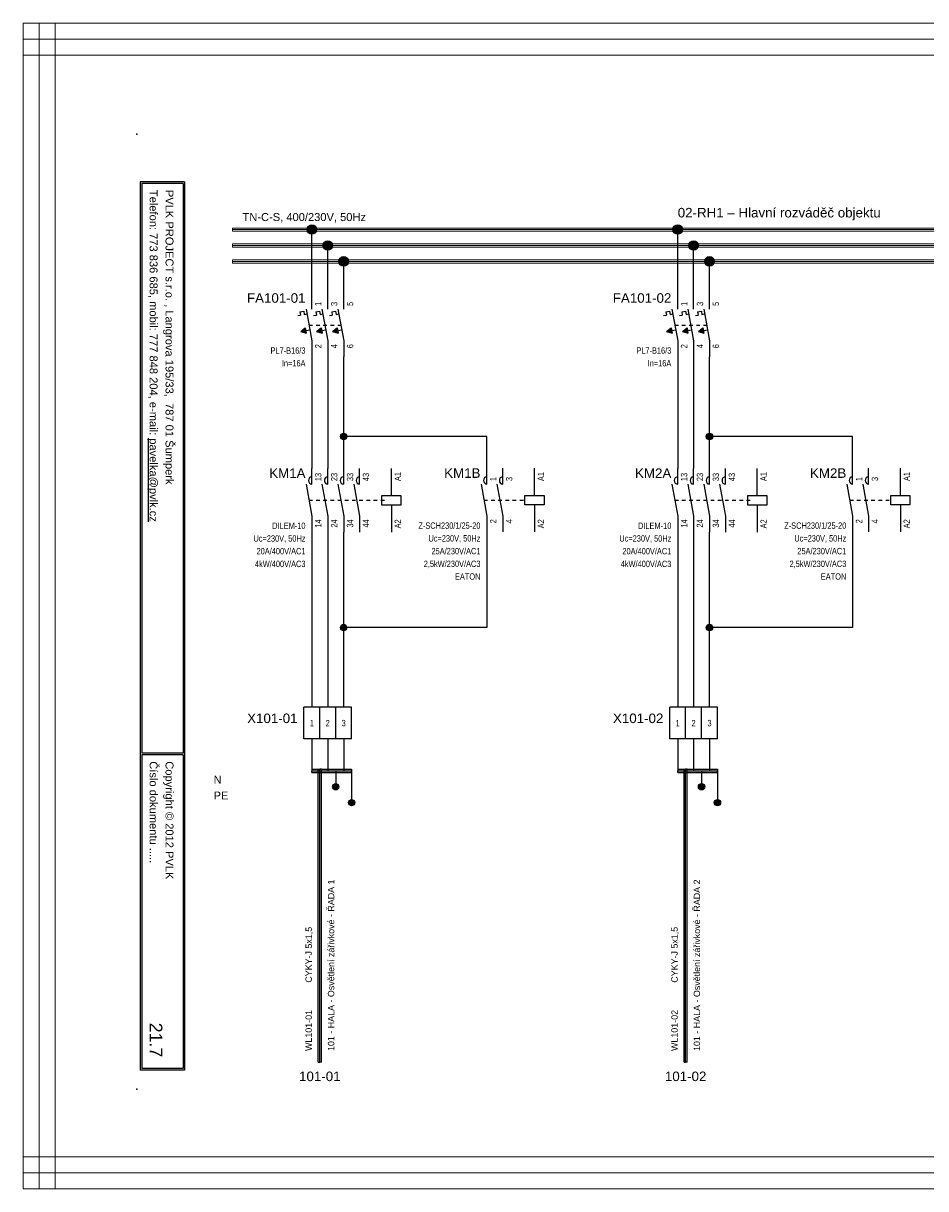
# Model space of a CAD drawing. Extents: x -721 to 7843, y 2912 to 4139.
# Tile 13 of 32: x 2614 to 2898, y 3359 to 3725. Entities that reach past the tile are written whole.
import ezdxf
from ezdxf.enums import TextEntityAlignment as Align

# ---------------------------------------------------------------- set-up
doc = ezdxf.new("R2010")
doc.units = 0
doc.header["$MEASUREMENT"] = 0
doc.linetypes.add('DASHED', pattern=[0.564444, 0.282222, -0.282222])
doc.linetypes.add('ČERCHOVANÁ2', pattern=[11, 8, -1, 1, -1])
for name, color, linetype in [('1-KRESBA', 7, 'Continuous'), ('__Bílá', 7, 'Continuous'), ('__Oranžová', 30, 'Continuous'), ('__Rudá 010', 10, 'Continuous'), ('__Svmodrá', 4, 'Continuous'), ('__Vínová 220', 220, 'Continuous'), ('__Zelená', 3, 'Continuous'), ('__Černá 250', 7, 'Continuous')]:
    doc.layers.add(name, color=color, linetype=linetype)
doc.styles.add('Arial', font='arial.ttf')
doc.styles.add('GENERATED_STYLE_1', font='arial.ttf')

# ---------------------------------------------------------------- blocks, each defined once
blk = doc.blocks.new('BLK_Razítko_malé_pro_rozváděče')
at = {"layer": '__Bílá'}
for p, q in [((15, -1), (15, -20)), ((15, -1), (294, -1)), ((15.5, -1.5), (15.5, -19.5)), ((15.5, -1.5), (184.5, -1.5)), ((184.5, -1.5), (184.5, -19.5)), ((185, -1.5), (185, -19.5)), ((185, -1.5), (293.5, -1.5)), ((293.5, -19.5), (293.5, -1.5)), ((294, -20), (294, -1)), ((15, -20), (294, -20)), ((15.5, -19.5), (184.5, -19.5)), ((185, -19.5), (293.5, -19.5)), ((15, -405), (15, -419)), ((15, -405), (294, -405)), ((15.5, -405.5), (15.5, -418.5)), ((15.5, -405.5), (194.5, -405.5)), ((194.5, -405.5), (194.5, -418.5)), ((195, -405.5), (195, -418.5)), ((195, -405.5), (293.5, -405.5)), ((293.5, -405.5), (293.5, -418.5)), ((294, -405), (294, -419)), ((15, -419), (294, -419)), ((15.5, -418.5), (194.5, -418.5)), ((195, -418.5), (293.5, -418.5))]:
    blk.add_line(p, q, dxfattribs=at)
for p in [(0, 0), (300, 0), (0, -420), (300, -420)]:
    blk.add_point(p, dxfattribs=at)
at = {"layer": '__Bílá', "style": 'Arial'}
for s, height, p in [('-', 3, (38, -7)), ('Dokument', 2.5, (187, -7)), ('-', 3, (210.5, -7)), ('SO/PS', 2.5, (17.5, -12)), ('-', 3, (38, -12)), ('Vypracoval', 2.5, (187, -12)), ('-', 3, (210.5, -12)), ('Investor', 2.5, (17.5, -17)), ('Datum', 2.5, (187, -17)), ('-', 3, (38, -17)), ('-', 3, (210.5, -17)), ('PVLK PROJECT s.r.o. , Langrova 195/33,  787 01 Šumperk', 2.5, (17.5, -411)), ('Copyright © 2012 PVLK', 2.5, (197, -411)), ('Telefon: 773 836 685, mobil: 777 848 204, e-mail: %%Upavelka@pvlk.cz', 2.5, (17.5, -416)), ('Číslo dokumentu .....', 2.5, (197, -416))]:
    blk.add_text(s, height=height, dxfattribs=at).set_placement(p)
at = {"layer": '__Vínová 220', "char_height": 2.5, "attachment_point": 7, "style": 'Arial'}
for s, insert in [('715 0908', (17.5, -7)), ('Rozšíření výrobního areálu firmy PLASTKON PRODUCT, S.R.O.', (42.5, -7.75)), ('02-RH1 – Hlavní rozváděč objektu', (215, -7.75)), ('SO 02 - Novostavba skladovací haly s administrativní budovou', (42.5, -12.75)), ('Miroslav Pavelka', (215, -12.75)), ('Plastkon product, s.r.o., Hlavní 147, Mikulovice 790 84', (42.5, -17.75)), ('06/2016', (215, -17.75))]:
    blk.add_mtext(s, dxfattribs=dict(at, insert=insert))
at = {"layer": '__Vínová 220', "style": 'Arial'}
blk.add_attdef('ČÍSLO', text='', height=4, dxfattribs=at).set_placement((290, -416), align=Align.RIGHT)
blk = doc.blocks.new('L0001A02')
at = {"linetype": 'Continuous'}
h = blk.add_hatch(color=256, dxfattribs=at)
edge = h.paths.add_edge_path()
edge.add_arc((0, 0), 1.5, 0, 360)
blk.add_circle((0, 0), 1.5)
blk = doc.blocks.new('V0109A03')
for p, q in [((5, 10), (0, 10)), ((0, 0), (0, 10)), ((10, 10), (5, 10)), ((5, 0), (5, 10)), ((15, 10), (10, 10)), ((10, 0), (10, 10)), ((15, 0), (15, 10)), ((5, 0), (0, 0)), ((10, 0), (5, 0)), ((15, 0), (10, 0))]:
    blk.add_line(p, q)
at = {"style": 'Arial'}
blk.add_attdef('POPIS', text='', height=3, dxfattribs=at).set_placement((-2, 5), align=Align.RIGHT)
at = {"style": 'Arial', "width": 0.8}
for tag, p in [('S1', (2.5, 5)), ('S2', (7.5, 5)), ('S3', (12.5, 5))]:
    blk.add_attdef(tag, text='', height=2, dxfattribs=at).set_placement(p, align=Align.MIDDLE)
blk = doc.blocks.new('V0085A01')
h = blk.add_hatch(color=256)
edge = h.paths.add_edge_path()
edge.add_arc((0, 0), 1, 0, 360)
blk.add_circle((0, 0), 1)
blk = doc.blocks.new('FEVA0810')
for p, q in [((0, 5), (0, 10)), ((5, 5), (5, 10)), ((10, 5), (10, 10)), ((15, 5), (15, 10)), ((25, 1.5), (25, 10)), ((-1.82, 5), (0, -5)), ((3.18, 5), (5, -5)), ((8.18, 5), (10, -5)), ((13.18, 5), (15, -5)), ((22, 1.5), (28, 1.5)), ((22, -1.5), (22, 1.5)), ((28, 1.5), (28, -1.5)), ((28, -1.5), (22, -1.5)), ((25, -1.5), (25, -10)), ((0, -5), (0, -10)), ((5, -5), (5, -10)), ((10, -5), (10, -10)), ((15, -5), (15, -10))]:
    blk.add_line(p, q)
at = {"linetype": 'DASHED', "ltscale": 4}
blk.add_line((-0.91, 0), (23.5, 0), dxfattribs=at)
for centre in [(0.15, 6.2), (5.15, 6.2), (10.15, 6.2), (15.15, 6.2)]:
    blk.add_arc(centre, 1.21, 97.3062, 262.6938)
at = {"style": 'Arial'}
blk.add_attdef('POPIS', text='', height=3, dxfattribs=at).set_placement((-2, 7), align=Align.RIGHT)
at = {"style": 'Arial', "width": 0.8}
for tag, p in [('NO1', (3, 6)), ('NO2', (8, 6)), ('NO3', (13, 6)), ('NO4', (18, 6)), ('A1', (28, 6))]:
    blk.add_attdef(tag, p, '', height=2, rotation=90, dxfattribs=at)
for tag, p in [('TYP', (-2, -9)), ('CÍVKA', (-2, -13)), ('AC1(PROUD)', (-2, -17)), ('AC3(VÝKON)', (-2, -21)), ('DOPLŇ1', (-2, -25)), ('DOPLŇ2', (-2, -29))]:
    blk.add_attdef(tag, text='', height=2, dxfattribs=at).set_placement(p, align=Align.RIGHT)
for tag, p in [('CO1', (3, -6)), ('CO2', (8, -6)), ('CO3', (13, -6)), ('CO4', (18, -6)), ('A2', (28, -6))]:
    blk.add_attdef(tag, text='', height=2, rotation=90, dxfattribs=at).set_placement(p, align=Align.RIGHT)
blk = doc.blocks.new('FEVA1606')
at = {"linetype": 'Continuous'}
for points in [[(-3.5, -2), (-2.06, -0.92), (-1.77, -2.5)], [(1.5, -2), (2.94, -0.92), (3.23, -2.5)], [(6.5, -2), (7.94, -0.92), (8.23, -2.5)]]:
    blk.add_hatch(color=256, dxfattribs=at).paths.add_polyline_path(points)
for p, q in [((0, 5), (0, 10)), ((5, 5), (5, 10)), ((10, 5), (10, 10)), ((-3.75, 4.14), (-2.56, 4.35)), ((-3.75, 4.14), (-3.57, 3.12)), ((-2.56, 4.35), (-2.38, 3.34)), ((-1.82, 5), (0, -5)), ((1.25, 4.14), (2.44, 4.35)), ((1.25, 4.14), (1.43, 3.12)), ((2.44, 4.35), (2.62, 3.34)), ((3.18, 5), (5, -5)), ((6.25, 4.14), (7.44, 4.35)), ((6.25, 4.14), (6.43, 3.12)), ((7.44, 4.35), (7.62, 3.34)), ((8.18, 5), (10, -5)), ((-4.45, 2.96), (-3.57, 3.12)), ((-2.38, 3.34), (-1.54, 3.49)), ((0.55, 2.96), (1.43, 3.12)), ((2.62, 3.34), (3.46, 3.49)), ((5.55, 2.96), (6.43, 3.12)), ((7.62, 3.34), (8.46, 3.49)), ((-3.5, -2), (-2.06, -0.92)), ((-3.5, -2), (-0.64, -1.48)), ((-3.5, -2), (-1.77, -2.5)), ((-2.06, -0.92), (-1.77, -2.5)), ((1.5, -2), (2.94, -0.92)), ((1.5, -2), (4.36, -1.48)), ((1.5, -2), (3.23, -2.5)), ((2.94, -0.92), (3.23, -2.5)), ((6.5, -2), (7.94, -0.92)), ((6.5, -2), (9.36, -1.48)), ((6.5, -2), (8.23, -2.5)), ((7.94, -0.92), (8.23, -2.5)), ((0, -5), (0, -10)), ((5, -5), (5, -10)), ((10, -5), (10, -10))]:
    blk.add_line(p, q)
at = {"linetype": 'DASHED', "ltscale": 4}
blk.add_line((-0.91, 0), (9.09, 0), dxfattribs=at)
at = {"style": 'Arial'}
blk.add_attdef('POPIS', text='', height=3, dxfattribs=at).set_placement((-2, 7), align=Align.RIGHT)
at = {"style": 'Arial', "width": 0.8}
for tag, p in [('NO1', (3, 6)), ('NO2', (8, 6)), ('NO3', (13, 6))]:
    blk.add_attdef(tag, p, '', height=2, rotation=90, dxfattribs=at)
for tag, p in [('TYP', (-2, -9)), ('PROUD', (-2, -13)), ('DOPLŇ1', (-2, -17)), ('DOPLŇ2', (-2, -21))]:
    blk.add_attdef(tag, text='', height=2, dxfattribs=at).set_placement(p, align=Align.RIGHT)
for tag, p in [('CO1', (3, -6)), ('CO2', (8, -6)), ('CO3', (13, -6))]:
    blk.add_attdef(tag, text='', height=2, rotation=90, dxfattribs=at).set_placement(p, align=Align.RIGHT)
blk = doc.blocks.new('moe01029')
for p, q in [((0, 5), (0, 10)), ((5, 5), (5, 10)), ((15, 1.5), (15, 10)), ((-1.82, 5), (0, -5)), ((3.18, 5), (5, -5)), ((12, -1.5), (12, 1.5)), ((12, 1.5), (18, 1.5)), ((18, 1.5), (18, -1.5)), ((18, -1.5), (12, -1.5)), ((15, -1.5), (15, -10)), ((0, -5), (0, -10)), ((5, -5), (5, -10))]:
    blk.add_line(p, q)
at = {"linetype": 'DASHED', "ltscale": 4}
blk.add_line((-0.91, 0), (12, 0), dxfattribs=at)
for centre in [(0.15, 6.2), (5.15, 6.2)]:
    blk.add_arc(centre, 1.21, 97.3062, 262.6938)
at = {"style": 'Arial'}
blk.add_attdef('POPIS', text='', height=3, dxfattribs=at).set_placement((-2, 7), align=Align.RIGHT)
at = {"style": 'Arial', "width": 0.8}
for tag, p in [('NO1', (3, 6)), ('NO2', (8, 6)), ('A1', (18, 6))]:
    blk.add_attdef(tag, p, '', height=2, rotation=90, dxfattribs=at)
for tag, p in [('TYP', (-2, -9)), ('CÍVKA', (-2, -13)), ('AC1(PROUD)', (-2, -17)), ('AC3(VÝKON)', (-2, -21)), ('DOPLŇ1', (-2, -25)), ('DOPLŇ2', (-2, -29))]:
    blk.add_attdef(tag, text='', height=2, dxfattribs=at).set_placement(p, align=Align.RIGHT)
for tag, p in [('CO1', (3, -6)), ('CO2', (8, -6)), ('A2', (18, -6))]:
    blk.add_attdef(tag, text='', height=2, rotation=90, dxfattribs=at).set_placement(p, align=Align.RIGHT)
blk = doc.blocks.new('L0001A01')
h = blk.add_hatch(color=256)
edge = h.paths.add_edge_path()
edge.add_arc((0, 0), 1, 0, 360)
blk.add_circle((0, 0), 1)

msp = doc.modelspace()

# ---------------------------------------------------------------- linework, layer by layer
at = {"layer": '1-KRESBA'}
for p, q in [((2705, 3640.03), (2705, 3660.03)), ((2820, 3640.03), (2820, 3660.03)), ((2710, 3640.03), (2710, 3655)), ((2825, 3640.03), (2825, 3655)), ((2715, 3640.03), (2715, 3650)), ((2830, 3640.03), (2830, 3650)), ((2705, 3620.03), (2705, 3585)), ((2710, 3620.03), (2710, 3585)), ((2715, 3585), (2715, 3620.03)), ((2820, 3620.03), (2820, 3585)), ((2825, 3620.03), (2825, 3585)), ((2830, 3585), (2830, 3620.03)), ((2760, 3595.03), (2715, 3595.03)), ((2760, 3585.03), (2760, 3595.03)), ((2875, 3595.03), (2830, 3595.03)), ((2875, 3585.03), (2875, 3595.03)), ((2705, 3565), (2705, 3510)), ((2710, 3565), (2710, 3510)), ((2715, 3510), (2715, 3565)), ((2760, 3565.03), (2760, 3535)), ((2820, 3565), (2820, 3510)), ((2825, 3565), (2825, 3510)), ((2830, 3510), (2830, 3565)), ((2875, 3565.03), (2875, 3535)), ((2760, 3535), (2715, 3535)), ((2875, 3535), (2830, 3535)), ((2705, 3500), (2705, 3490)), ((2710, 3500), (2710, 3490)), ((2715, 3500), (2715, 3490)), ((2820, 3500), (2820, 3490)), ((2825, 3500), (2825, 3490)), ((2830, 3500), (2830, 3490)), ((2705, 3490.5), (2705, 3490)), ((2705, 3490.5), (2717.5, 3490.5)), ((2705, 3489.5), (2705, 3490)), ((2705, 3490), (2717.5, 3490)), ((2705, 3489.5), (2717.5, 3489.5)), ((2707, 3398.53), (2707, 3490.5)), ((2707, 3490.5), (2707.5, 3490.5)), ((2707.5, 3398.53), (2707.5, 3490.5)), ((2708, 3490.5), (2707.5, 3490.5)), ((2708, 3398.53), (2708, 3490.5)), ((2712.5, 3490), (2712.5, 3485)), ((2717.5, 3490.5), (2717.5, 3490)), ((2717.5, 3489.5), (2717.5, 3490)), ((2717.5, 3490), (2717.5, 3480)), ((2820, 3490.5), (2820, 3490)), ((2820, 3490.5), (2832.5, 3490.5)), ((2820, 3489.5), (2820, 3490)), ((2820, 3490), (2832.5, 3490)), ((2820, 3489.5), (2832.5, 3489.5)), ((2822, 3398.53), (2822, 3490.5)), ((2822, 3490.5), (2822.5, 3490.5)), ((2822.5, 3398.53), (2822.5, 3490.5)), ((2823, 3490.5), (2822.5, 3490.5)), ((2823, 3398.53), (2823, 3490.5)), ((2827.5, 3490), (2827.5, 3485)), ((2832.5, 3490.5), (2832.5, 3490)), ((2832.5, 3489.5), (2832.5, 3490)), ((2832.5, 3490), (2832.5, 3480)), ((2707, 3398.53), (2707.5, 3398.53)), ((2708, 3398.53), (2707.5, 3398.53)), ((2822, 3398.53), (2822.5, 3398.53)), ((2823, 3398.53), (2822.5, 3398.53))]:
    msp.add_line(p, q, dxfattribs=at)
at = {"layer": '__Oranžová', "lineweight": 0}
for p, q in [((2680, 3660.5), (2680, 3660)), ((2680, 3660.5), (3020, 3660.5)), ((2680, 3659.5), (2680, 3660)), ((2680, 3660), (3020, 3660)), ((2680, 3659.5), (3020, 3659.5)), ((2680, 3655.5), (2680, 3655)), ((2680, 3655.5), (3020, 3655.5)), ((2680, 3654.5), (2680, 3655)), ((2680, 3655), (3020, 3655)), ((2680, 3654.5), (3020, 3654.5)), ((2680, 3650.5), (2680, 3650)), ((2680, 3650.5), (3020, 3650.5)), ((2680, 3649.5), (2680, 3650)), ((2680, 3650), (3020, 3650)), ((2680, 3649.5), (3020, 3649.5))]:
    msp.add_line(p, q, dxfattribs=at)
at = {"layer": '__Vínová 220', "lineweight": 0}
for p, q in [((2614.29, 3724.82), (2614.29, 3719.82)), ((2614.29, 3724.82), (3110.69, 3724.82)), ((2614.29, 3358.74), (2614.29, 3724.82)), ((2614.29, 3724.82), (2619.29, 3724.82)), ((2619.29, 3358.74), (2619.29, 3724.82)), ((2624.29, 3724.82), (2619.29, 3724.82)), ((2624.29, 3358.74), (2624.29, 3724.82)), ((2614.29, 3714.82), (2614.29, 3719.82)), ((2614.29, 3719.82), (3110.69, 3719.82)), ((2614.29, 3714.82), (3110.69, 3714.82)), ((2614.29, 3368.74), (2614.29, 3363.74)), ((2614.29, 3368.74), (3110.69, 3368.74)), ((2614.29, 3358.74), (2614.29, 3363.74)), ((2614.29, 3363.74), (3110.69, 3363.74)), ((2614.29, 3358.74), (3110.69, 3358.74)), ((2614.29, 3358.74), (2619.29, 3358.74)), ((2624.29, 3358.74), (2619.29, 3358.74))]:
    msp.add_line(p, q, dxfattribs=at)

# ---------------------------------------------------------------- block references
at = {"color": 250, "linetype": 'Continuous'}
for p in [(2712.5, 3485), (2827.5, 3485), (2717.5, 3480), (2832.5, 3480)]:
    msp.add_blockref('V0085A01', p, dxfattribs=at)
at = {"layer": '1-KRESBA', "rotation": 270}
msp.add_blockref('BLK_Razítko_malé_pro_rozváděče', (3070, 3690), dxfattribs=at).add_auto_attribs({'ČÍSLO': '21.7'})
at = {"layer": '1-KRESBA'}
for p in [(2705, 3660.03), (2820, 3660.03), (2710, 3655.03), (2825, 3655.03), (2715, 3650.03), (2830, 3650.03)]:
    msp.add_blockref('L0001A02', p, dxfattribs=at)
at = {"layer": '1-KRESBA', "color": 250, "linetype": 'Continuous'}
for p in [(2715, 3595.03), (2830, 3595.03), (2715, 3535), (2830, 3535)]:
    msp.add_blockref('L0001A01', p, dxfattribs=at)
at = {"layer": '__Černá 250'}
for name, p, values in [('FEVA1606', (2705, 3630.03), {'POPIS': 'FA101-01', 'TYP': 'PL7-B16/3', 'PROUD': 'In=16A', 'CO1': '2', 'NO1': '1', 'CO2': '4', 'NO2': '3', 'CO3': '6', 'NO3': '5'}), ('FEVA1606', (2820, 3630.03), {'POPIS': 'FA101-02', 'TYP': 'PL7-B16/3', 'PROUD': 'In=16A', 'CO1': '2', 'NO1': '1', 'CO2': '4', 'NO2': '3', 'CO3': '6', 'NO3': '5'}), ('FEVA0810', (2705, 3575), {'POPIS': 'KM1A', 'TYP': 'DILEM-10', 'CÍVKA': 'Uc=230V, 50Hz', 'AC1(PROUD)': '20A/400V/AC1', 'AC3(VÝKON)': '4kW/400V/AC3', 'CO1': '14', 'NO1': '13', 'CO2': '24', 'NO2': '23', 'CO3': '34', 'NO3': '33', 'CO4': '44', 'NO4': '43', 'A1': 'A1', 'A2': 'A2'}), ('moe01029', (2760, 3575.03), {'POPIS': 'KM1B', 'TYP': 'Z-SCH230/1/25-20', 'CÍVKA': 'Uc=230V, 50Hz', 'AC1(PROUD)': '25A/230V/AC1', 'AC3(VÝKON)': '2,5kW/230V/AC3', 'DOPLŇ1': 'EATON', 'CO1': '2', 'NO1': '1', 'CO2': '4', 'NO2': '3', 'A1': 'A1', 'A2': 'A2'}), ('FEVA0810', (2820, 3575), {'POPIS': 'KM2A', 'TYP': 'DILEM-10', 'CÍVKA': 'Uc=230V, 50Hz', 'AC1(PROUD)': '20A/400V/AC1', 'AC3(VÝKON)': '4kW/400V/AC3', 'CO1': '14', 'NO1': '13', 'CO2': '24', 'NO2': '23', 'CO3': '34', 'NO3': '33', 'CO4': '44', 'NO4': '43', 'A1': 'A1', 'A2': 'A2'}), ('moe01029', (2875, 3575.03), {'POPIS': 'KM2B', 'TYP': 'Z-SCH230/1/25-20', 'CÍVKA': 'Uc=230V, 50Hz', 'AC1(PROUD)': '25A/230V/AC1', 'AC3(VÝKON)': '2,5kW/230V/AC3', 'DOPLŇ1': 'EATON', 'CO1': '2', 'NO1': '1', 'CO2': '4', 'NO2': '3', 'A1': 'A1', 'A2': 'A2'}), ('V0109A03', (2702.5, 3500), {'POPIS': 'X101-01', 'S1': '1', 'S2': '2', 'S3': '3'}), ('V0109A03', (2817.5, 3500), {'POPIS': 'X101-02', 'S1': '1', 'S2': '2', 'S3': '3'})]:
    msp.add_blockref(name, p, dxfattribs=at).add_auto_attribs(values)

# ---------------------------------------------------------------- texts
at = {"layer": '__Bílá', "insert": (2820.01, 3662.93), "char_height": 3, "attachment_point": 7, "style": 'Arial'}
msp.add_mtext('02-RH1 – Hlavní rozváděč objektu', dxfattribs=at)
at = {"layer": '__Oranžová', "lineweight": 0, "style": 'Arial'}
msp.add_text('TN-C-S, 400/230V, 50Hz', height=2.5, dxfattribs=at).set_placement((2683.21, 3662.71))
at = {"layer": '__Rudá 010', "style": 'Arial'}
for s, p in [('CYKY-J 5x1,5', (2705, 3423.45)), ('CYKY-J 5x1,5', (2820, 3423.45)), ('WL101-01', (2705, 3402)), ('WL101-02', (2820, 3402))]:
    msp.add_text(s, height=2, rotation=90, dxfattribs=at).set_placement(p)
at = {"layer": '__Rudá 010', "style": 'GENERATED_STYLE_1'}
for s, p in [('101-01', (2707.5, 3392.53)), ('101-02', (2822.5, 3392.53))]:
    msp.add_text(s, height=3, dxfattribs=at).set_placement(p, align=Align.CENTER)
at = {"layer": '__Rudá 010', "char_height": 2, "width": 62.8406, "attachment_point": 1, "rotation": 90, "style": 'Arial'}
for s, insert in [('101 - HALA - Osvětlení zářivkové - ŘADA 1', (2710.03, 3402)), ('101 - HALA - Osvětlení zářivkové - ŘADA 2', (2825.03, 3402))]:
    msp.add_mtext(s, dxfattribs=dict(at, insert=insert))
at = {"layer": '__Svmodrá', "linetype": 'ČERCHOVANÁ2', "style": 'Arial'}
msp.add_text('N', height=2.5, dxfattribs=at).set_placement((2674.11, 3486))
at = {"layer": '__Zelená', "linetype": 'Continuous', "style": 'Arial'}
msp.add_text('PE', height=2.5, dxfattribs=at).set_placement((2674.11, 3481))

doc.saveas('drawing.dxf')
